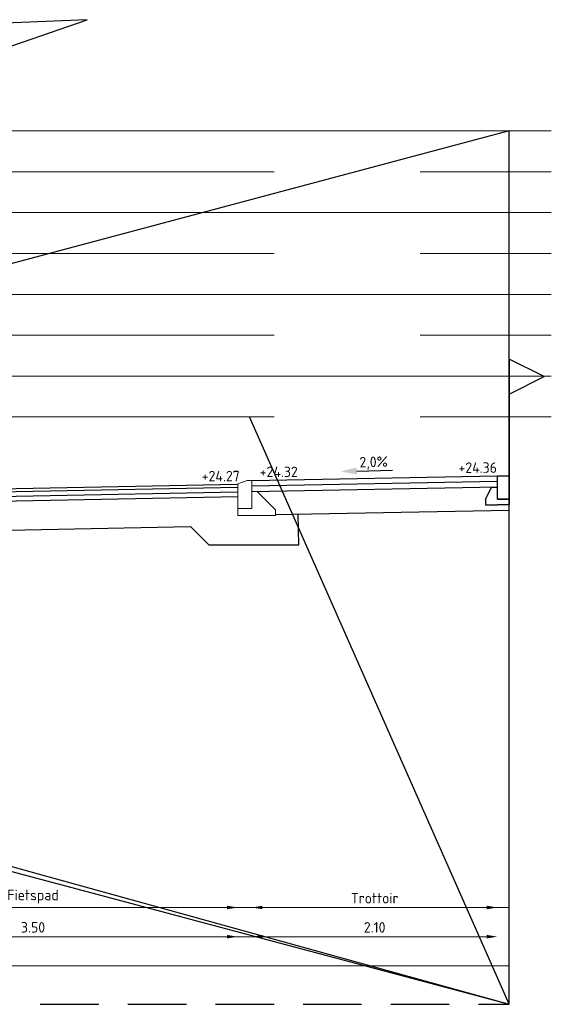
# Model space of a CAD drawing. Header units: metres. Extents: x 198714 to 199133, y 355604 to 356082.
# Tile 18 of 36: x 199117.7 to 199122.25, y 355605.1 to 355613.53. Entities that reach past the tile are written whole.
import ezdxf
from ezdxf.enums import TextEntityAlignment as Align

# ---------------------------------------------------------------- set-up
doc = ezdxf.new("R2010")
doc.units = ezdxf.units.M
doc.linetypes.add('DASHED', pattern=[0.75, 0.5, -0.25])
doc.linetypes.add('DASHED2', pattern=[0.375, 0.25, -0.125])
for name, color, linetype, lineweight in [('- ONTWERPLIJNEN', 3, 'Continuous', 25), ('X-XX-AL-AANPIJLING-M', 7, 'Continuous', 18), ('X-XX-XX-DETAIL1-G', 1, 'Continuous', 18)]:
    doc.layers.add(name, color=color, linetype=linetype, lineweight=lineweight)
doc.layers.add('X-XX-AL-DETAIL-AFSTANDSLIJNEN-G', color=2, linetype='Continuous', lineweight=5, plot=False)
for name, color, linetype in [('X-XX-NIEUW-DETAIL-M', 7, 'Continuous'), ('X-XX-NIEUW-DETAIL-S', 1, 'Continuous'), ('X-XX-NIEUW-DETAIL-T', 3, 'Continuous')]:
    doc.layers.add(name, color=color, linetype=linetype)
doc.styles.add('NLCS-ISO', font='NLCS-ISO.ttf')
doc.styles.add('NLCS-ISO-T18', font='NLCS-ISO.ttf')
doc.dimstyles.new('Jens 1_50 - standaard', dxfattribs={"dimscale": 0.05, "dimtxt": 1.8, "dimasz": 1.8, "dimexe": 2, "dimexo": 2, "dimgap": 0.7, "dimtad": 1, "dimzin": 0, "dimdsep": 46, "dimtxsty": 'NLCS-ISO', "dimcen": 2.5, "dimdle": 2, "dimse1": 1, "dimse2": 1, "dimclrd": 256, "dimclre": 256, "dimclrt": 256, "dimadec": 1, "dimazin": 0, "dimtfac": 1, "dimtdec": 3, "dimtofl": 0, "dimtmove": 1, "dimatfit": 0, "dimfxl": 2, "dimfxlon": 1, "dimtfillclr": 254, "dimtolj": 1, "dimtzin": 0, "dimlwd": 18, "dimlwe": 18, "dimarcsym": 0})

# ---------------------------------------------------------------- blocks, each defined once
blk = doc.blocks.new('*U137')
blk.add_lwpolyline([(0.1, 0), (0, 0), (0, -0.2), (0.1, -0.2), (0.1, 0)], close=True)
for points in [[(0.1, -0.2), (0.1, -0.1), (0.15, -0.1)], [(0.1, -0.2), (0, -0.2), (0, -0.25), (0.1, -0.25)], [(0.2, -0.25), (0.1, -0.25)]]:
    blk.add_lwpolyline(points)
at = {"flags": 128}
for points in [[(0.2, -0.2), (0.15, -0.1)], [(0.2, -0.2), (0.2, -0.25)]]:
    blk.add_lwpolyline(points, dxfattribs=at)
blk = doc.blocks.new('*U139')
at = {"color": 6, "flags": 128}
blk.add_lwpolyline([(0, 0.7), (0.3, 0.85), (0, 1), (0, 0)], dxfattribs=at)
blk = doc.blocks.new('*D166')
at = {"layer": 'Defpoints', "color": 0, "transparency": 16777216}
for p in [(199119.5655, 355609.5261), (199116.065, 355609.4811), (199119.5655, 355605.6751)]:
    blk.add_point(p, dxfattribs=at)
at = {"layer": 'X-XX-AL-AANPIJLING-M', "linetype": 'Continuous', "lineweight": 18, "transparency": 16777216}
blk.add_line((199116.155, 355605.6751), (199119.4755, 355605.6751), dxfattribs=at)
at = {"layer": 'X-XX-AL-AANPIJLING-M', "transparency": 16777216}
for points in [[(199116.155, 355605.6901), (199116.155, 355605.6601), (199116.065, 355605.6751)], [(199119.4755, 355605.6901), (199119.4755, 355605.6601), (199119.5655, 355605.6751)]]:
    blk.add_solid(points, dxfattribs=at)
at = {"layer": 'X-XX-AL-AANPIJLING-M', "transparency": 16777216, "insert": (199117.8152, 355605.7551), "char_height": 0.09, "attachment_point": 5, "style": 'NLCS-ISO'}
blk.add_mtext('\\A1;3.50', dxfattribs=at)
blk = doc.blocks.new('*D146')
at = {"layer": 'Defpoints', "color": 0, "transparency": 16777216}
for p in [(199121.7889, 355609.6225), (199119.6889, 355609.5825), (199121.7889, 355605.6751)]:
    blk.add_point(p, dxfattribs=at)
at = {"layer": 'X-XX-AL-AANPIJLING-M', "linetype": 'Continuous', "lineweight": 18, "transparency": 16777216}
blk.add_line((199119.7789, 355605.6751), (199121.6989, 355605.6751), dxfattribs=at)
at = {"layer": 'X-XX-AL-AANPIJLING-M', "transparency": 16777216}
for points in [[(199119.7789, 355605.6901), (199119.7789, 355605.6601), (199119.6889, 355605.6751)], [(199121.6989, 355605.6901), (199121.6989, 355605.6601), (199121.7889, 355605.6751)]]:
    blk.add_solid(points, dxfattribs=at)
at = {"layer": 'X-XX-AL-AANPIJLING-M', "transparency": 16777216, "insert": (199120.7389, 355605.7551), "char_height": 0.09, "attachment_point": 5, "style": 'NLCS-ISO'}
blk.add_mtext('\\A1;2.10', dxfattribs=at)
blk = doc.blocks.new('*D154')
at = {"layer": 'Defpoints', "color": 0, "transparency": 16777216}
for p in [(199119.5655, 355609.7761), (199116.065, 355609.7311), (199119.5655, 355605.9251)]:
    blk.add_point(p, dxfattribs=at)
at = {"layer": 'X-XX-AL-AANPIJLING-M', "linetype": 'Continuous', "lineweight": 18, "transparency": 16777216}
blk.add_line((199116.155, 355605.9251), (199119.4755, 355605.9251), dxfattribs=at)
at = {"layer": 'X-XX-AL-AANPIJLING-M', "transparency": 16777216}
for points in [[(199116.155, 355605.9401), (199116.155, 355605.9101), (199116.065, 355605.9251)], [(199119.4755, 355605.9401), (199119.4755, 355605.9101), (199119.5655, 355605.9251)]]:
    blk.add_solid(points, dxfattribs=at)
at = {"layer": 'X-XX-AL-AANPIJLING-M', "transparency": 16777216, "insert": (199117.8152, 355606.0186), "char_height": 0.09, "attachment_point": 5, "style": 'NLCS-ISO'}
blk.add_mtext('\\A1;Fietspad', dxfattribs=at)
blk = doc.blocks.new('*D155')
at = {"layer": 'Defpoints', "color": 0, "transparency": 16777216}
for p in [(199121.7889, 355609.8725), (199119.6889, 355609.8325), (199121.7889, 355605.9251)]:
    blk.add_point(p, dxfattribs=at)
at = {"layer": 'X-XX-AL-AANPIJLING-M', "linetype": 'Continuous', "lineweight": 18, "transparency": 16777216}
blk.add_line((199119.7789, 355605.9251), (199121.6989, 355605.9251), dxfattribs=at)
at = {"layer": 'X-XX-AL-AANPIJLING-M', "transparency": 16777216}
for points in [[(199119.7789, 355605.9401), (199119.7789, 355605.9101), (199119.6889, 355605.9251)], [(199121.6989, 355605.9401), (199121.6989, 355605.9101), (199121.7889, 355605.9251)]]:
    blk.add_solid(points, dxfattribs=at)
at = {"layer": 'X-XX-AL-AANPIJLING-M', "transparency": 16777216, "insert": (199120.7389, 355606.0051), "char_height": 0.09, "attachment_point": 5, "style": 'NLCS-ISO'}
blk.add_mtext('\\A1;Trottoir', dxfattribs=at)
blk = doc.blocks.new('*U141')
blk.add_hatch(color=5).paths.add_polyline_path([(-0.1512, 0.0322), (-0.1524, 0.0922), (-0.2894, 0.0595)])
at = {"color": 5, "flags": 128}
blk.add_lwpolyline([(-0.1518, 0.0622), (0.1534, 0.0683)], dxfattribs=at)
at = {"insert": (-0.0083, 0.1844), "char_height": 0.09, "width": 1.310814, "attachment_point": 2, "rotation": 1.14576, "style": 'NLCS-ISO-T18'}
blk.add_mtext('2,0%', dxfattribs=at)

msp = doc.modelspace()

# ---------------------------------------------------------------- linework, layer by layer
at = {"layer": '- ONTWERPLIJNEN', "ltscale": 0.2, "flags": 128}
msp.add_lwpolyline([(199093.6732, 355612.6287), (199121.8889, 355605.096), (199121.8889, 355612.5765), (199093.8776, 355605.096), (199118.2788, 355613.5291), (199094.8776, 355612.5765), (199121.8889, 355605.096), (199119.6689, 355610.1265)], dxfattribs=at)
at = {"layer": 'X-XX-AL-DETAIL-AFSTANDSLIJNEN-G', "flags": 128}
for points in [[(199094.8776, 355612.5765), (199122.2506, 355612.5765)], [(199094.8776, 355611.8765), (199122.2506, 355611.8765)], [(199094.8776, 355611.1765), (199122.2506, 355611.1765)], [(199094.8776, 355610.4765), (199122.2506, 355610.4765)], [(199092.875, 355605.9251), (199121.8889, 355605.9251)], [(199092.875, 355605.4251), (199121.8889, 355605.4251)]]:
    msp.add_lwpolyline(points, dxfattribs=at)
at = {"layer": 'X-XX-AL-DETAIL-AFSTANDSLIJNEN-G', "linetype": 'DASHED', "ltscale": 5, "flags": 128}
for points in [[(199094.8776, 355612.2265), (199122.2506, 355612.2265)], [(199094.8776, 355611.5265), (199122.2506, 355611.5265)], [(199094.8776, 355610.8265), (199122.2506, 355610.8265)], [(199094.8776, 355610.1265), (199122.2506, 355610.1265)], [(199092.875, 355605.6751), (199121.8889, 355605.6751)]]:
    msp.add_lwpolyline(points, dxfattribs=at)
at = {"layer": 'X-XX-NIEUW-DETAIL-M', "color": 1, "linetype": 'DASHED2', "ltscale": 2, "flags": 128}
msp.add_lwpolyline([(199093.8776, 355605.096), (199121.8889, 355605.096)], dxfattribs=at)
at = {"layer": 'X-XX-NIEUW-DETAIL-S', "flags": 128}
for points in [[(199119.6889, 355609.5825), (199121.7889, 355609.6225)], [(199116.065, 355609.4811), (199119.565, 355609.5511)], [(199116.065, 355609.4561), (199119.5655, 355609.5261)], [(199119.6889, 355609.5375), (199121.7889, 355609.5775)], [(199119.6889, 355609.4875), (199121.7889, 355609.5275)], [(199116.065, 355609.416), (199119.5663, 355609.4861)], [(199116.065, 355609.376), (199119.5671, 355609.4461)], [(199119.8889, 355609.2913), (199121.8889, 355609.3294), (199121.8889, 355609.3725)], [(199115.865, 355609.2311), (199115.565, 355609.2311), (199115.565, 355608.9811), (199116.315, 355608.9811), (199116.468, 355609.134), (199119.1635, 355609.188), (199119.3189, 355609.0325), (199120.0889, 355609.0325), (199120.0839, 355609.295)]]:
    msp.add_lwpolyline(points, dxfattribs=at)
at = {"layer": 'X-XX-XX-DETAIL1-G', "flags": 128}
for points in [[(199119.5689, 355609.5525), (199119.5689, 355609.3425), (199119.6889, 355609.3425), (199119.6889, 355609.5825), (199119.6489, 355609.5825)], [(199119.6889, 355609.2825), (199119.8889, 355609.2825), (199119.8889, 355609.3325), (199119.7331, 355609.4884), (199119.6889, 355609.4875), (199119.6889, 355609.3425), (199119.5689, 355609.3425), (199119.5689, 355609.2825)]]:
    msp.add_lwpolyline(points, close=True, dxfattribs=at)

# ---------------------------------------------------------------- block references
at = {"layer": 'X-XX-NIEUW-DETAIL-S'}
msp.add_blockref('*U139', (199121.8889, 355609.6225), dxfattribs=at)
at = {"layer": 'X-XX-NIEUW-DETAIL-S', "xscale": -1}
msp.add_blockref('*U137', (199121.8889, 355609.6225), dxfattribs=at)
at = {"layer": 'X-XX-NIEUW-DETAIL-T', "rotation": 0.477254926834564}
msp.add_blockref('*U141', (199120.7389, 355609.6025), dxfattribs=at)

# ---------------------------------------------------------------- texts
at = {"layer": 'X-XX-NIEUW-DETAIL-T', "style": 'NLCS-ISO-T18'}
for s, p in [('+24.32', (199119.9177, 355609.5844)), ('+24.36', (199121.6213, 355609.6208)), ('+24.27', (199119.4216, 355609.5482))]:
    msp.add_text(s, height=0.09, dxfattribs=at).set_placement(p, align=Align.BOTTOM_CENTER)

# ---------------------------------------------------------------- dimensions: what is measured, and where the dimension line sits
at = {"layer": 'X-XX-AL-AANPIJLING-M'}
for base, p1, p2, text, picture, middle in [((199121.7889, 355605.9251), (199119.6889, 355609.8325), (199121.7889, 355609.8725), 'Trottoir', '*D155', (199120.7389, 355606.0051)), ((199119.5655, 355605.9251), (199116.065, 355609.7311), (199119.5655, 355609.7761), 'Fietspad', '*D154', (199117.8152, 355606.0186))]:
    dim = msp.add_linear_dim(base=base, p1=p1, p2=p2, text=text, dimstyle='Jens 1_50 - standaard', dxfattribs=at)
    dim.commit()
    dim.dimension.update_dxf_attribs({"geometry": picture, "text_midpoint": middle})
for base, p1, p2, picture, middle in [((199121.7889, 355605.6751), (199119.6889, 355609.5825), (199121.7889, 355609.6225), '*D146', (199120.7389, 355605.7551)), ((199119.5655, 355605.6751), (199116.065, 355609.4811), (199119.5655, 355609.5261), '*D166', (199117.8152, 355605.7551))]:
    dim = msp.add_linear_dim(base=base, p1=p1, p2=p2, dimstyle='Jens 1_50 - standaard', dxfattribs=at)
    dim.commit()
    dim.dimension.update_dxf_attribs({"geometry": picture, "text_midpoint": middle})

doc.saveas('drawing.dxf')
